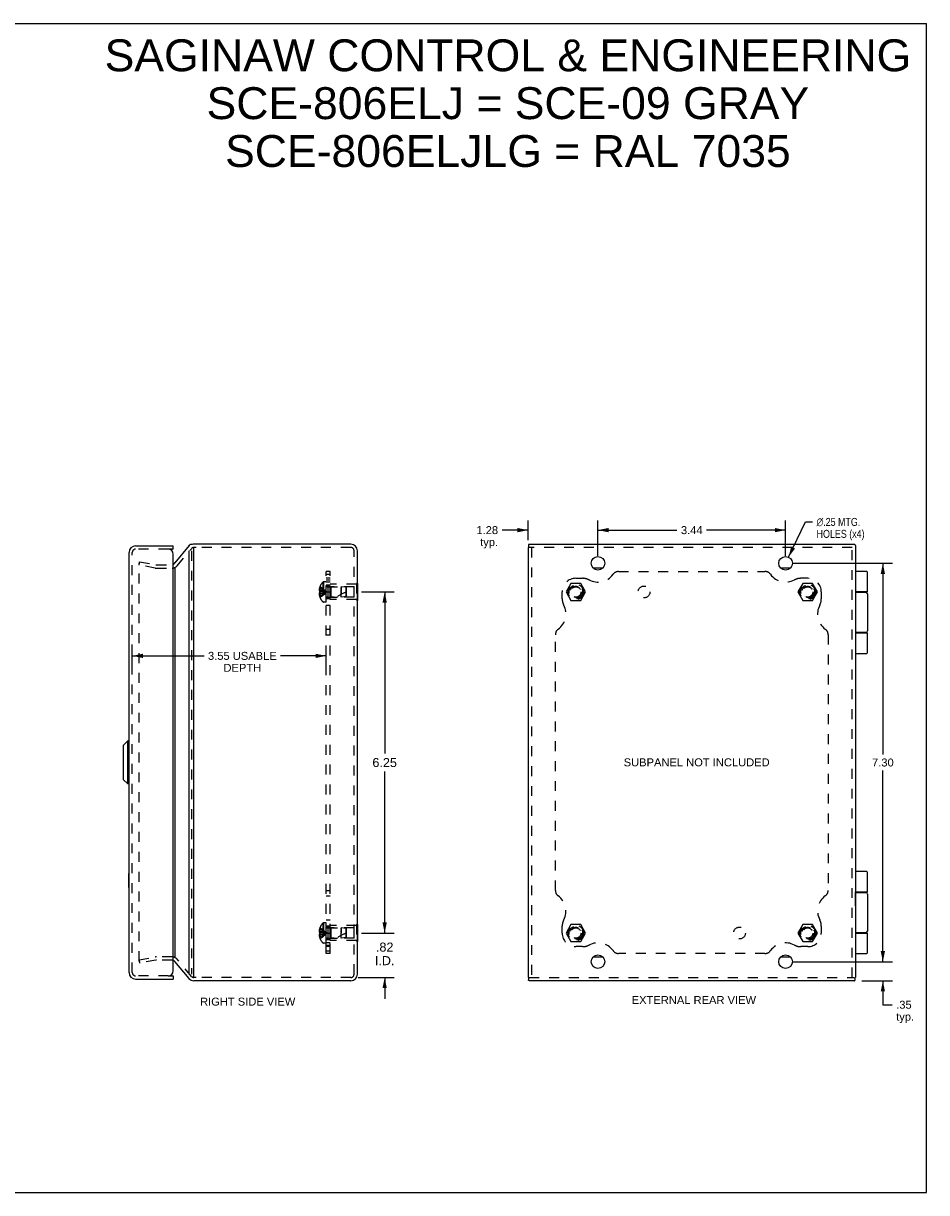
# Model space of a CAD drawing. Header units: inches. Extents: x 0 to 33.1, y 0 to 21.4.
# Tile 10 of 10: x 16.6 to 33.1, y 0 to 21.4. Entities that reach past the tile are written whole.
import ezdxf

# ---------------------------------------------------------------- set-up
doc = ezdxf.new("R2010")
doc.units = ezdxf.units.IN
doc.header["$LTSCALE"] = 1.821217
doc.header["$MEASUREMENT"] = 0
doc.linetypes.add('HIDDEN', pattern=[0.2, 0.1, -0.1])
doc.layers.get('0').update_dxf_attribs({"linetype": 'CONTINUOUS'})
for name, color, linetype in [('DEFAULT_2', 8, 'HIDDEN'), ('DIMENSIONS', 7, 'CONTINUOUS'), ('DOOR_ASSEMBLY', 7, 'CONTINUOUS'), ('SUBPANEL', 7, 'CONTINUOUS')]:
    doc.layers.add(name, color=color, linetype=linetype)
doc.styles.get("Standard").update_dxf_attribs({"font": 'arial.ttf'})
doc.styles.add('TEXTSTYLE_1', font='gdt', dxfattribs={"width": 0.8})
doc.dimstyles.new('DIMSTYLE_1', dxfattribs={"dimtxt": 0.146087, "dimasz": 0.194783, "dimexe": 0.09, "dimexo": 0.07, "dimgap": 0.0375, "dimtad": 0, "dimtih": 1, "dimtoh": 1, "dimzin": 4, "dimdsep": 46, "dimtxsty": 'Standard', "dimblk": '_FILLED', "dimblk1": '_FILLED', "dimblk2": '_FILLED', "dimcen": 0.09, "dimazin": 1, "dimtfac": 1, "dimtdec": 3, "dimtofl": 0, "dimtmove": 0, "dimatfit": 3, "dimldrblk": '_FILLED', "dimfxl": 0, "dimtolj": 1, "dimtzin": 4, "dimarcsym": 0})
doc.dimstyles.new('DIMSTYLE_2', dxfattribs={"dimtxt": 0.146087, "dimasz": 0.194783, "dimexe": 0.09, "dimexo": 0.07, "dimgap": 0.09, "dimtad": 0, "dimtih": 1, "dimtoh": 1, "dimzin": 4, "dimdsep": 46, "dimtxsty": 'Standard', "dimblk": '_FILLED', "dimblk1": '_FILLED', "dimblk2": '_FILLED', "dimcen": 0.09, "dimazin": 1, "dimtfac": 1, "dimtdec": 3, "dimtofl": 0, "dimtmove": 0, "dimatfit": 1, "dimldrblk": '_FILLED', "dimfxl": 0, "dimtolj": 1, "dimtzin": 4, "dimarcsym": 0})
doc.dimstyles.new('DIMSTYLE_3', dxfattribs={"dimtxt": 0.165565, "dimasz": 0.194783, "dimexe": 0.09, "dimexo": 0.07, "dimgap": 0.0425, "dimtad": 0, "dimtih": 1, "dimtoh": 1, "dimzin": 4, "dimdsep": 46, "dimtxsty": 'Standard', "dimblk": '_FILLED', "dimblk1": '_FILLED', "dimblk2": '_FILLED', "dimcen": 0.09, "dimazin": 1, "dimtfac": 1, "dimtdec": 3, "dimtofl": 0, "dimtmove": 0, "dimatfit": 3, "dimldrblk": '_FILLED', "dimfxl": 0, "dimtolj": 1, "dimtzin": 4, "dimarcsym": 0})

# ---------------------------------------------------------------- blocks, each defined once
blk = doc.blocks.new('_FILLED')
at = {"color": 0, "linetype": 'ByBlock'}
blk.add_solid([(0, 0), (-1, 0.2), (-1, -0.2)], dxfattribs=at)
blk = doc.blocks.new('*D1')
at = {"layer": 'DIMENSIONS', "color": 2, "linetype": 'Continuous'}
for p, q in [((27.089, 11.668), (27.089, 12.316)), ((30.527, 11.668), (30.527, 12.316)), ((27.089, 12.14), (28.536, 12.14)), ((30.527, 12.14), (29.079, 12.14))]:
    blk.add_line(p, q, dxfattribs=at)
at = {"layer": 'DIMENSIONS', "color": 2, "linetype": 'Continuous', "xscale": 0.1947826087, "yscale": 0.1947826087, "zscale": 0.1947826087, "rotation": 180}
blk.add_blockref('_FILLED', (27.089, 12.14), dxfattribs=at)
at = {"layer": 'DIMENSIONS', "color": 2, "linetype": 'Continuous', "xscale": 0.1947826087, "yscale": 0.1947826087, "zscale": 0.1947826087}
blk.add_blockref('_FILLED', (30.527, 12.14), dxfattribs=at)
at = {"layer": 'DIMENSIONS', "color": 2, "linetype": 'Continuous', "insert": (28.808, 12.213), "char_height": 0.1461, "width": 0.39699, "attachment_point": 2, "line_spacing_factor": 0.9}
blk.add_mtext('3.44', dxfattribs=at)
blk = doc.blocks.new('*D2')
at = {"layer": 'DIMENSIONS', "color": 2, "linetype": 'Continuous'}
for p, q in [((30.581, 11.644), (30.892, 12.291)), ((30.892, 12.291), (31.023, 12.291))]:
    blk.add_line(p, q, dxfattribs=at)
at = {"layer": 'DIMENSIONS', "color": 2, "linetype": 'Continuous', "xscale": 0.1947826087, "yscale": 0.1947826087, "zscale": 0.1947826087, "rotation": 244.325377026}
blk.add_blockref('_FILLED', (30.581, 11.644), dxfattribs=at)
at = {"layer": 'DIMENSIONS', "color": 2, "linetype": 'Continuous', "insert": (31.096, 12.364), "char_height": 0.14609, "width": 1.09864, "attachment_point": 1, "line_spacing_factor": 0.9, "style": 'TEXTSTYLE_1'}
blk.add_mtext('{\\fgdt;n}\\fArial;.25 MTG.\\PHOLES (x4)', dxfattribs=at)
blk = doc.blocks.new('*D3')
at = {"layer": 'DIMENSIONS', "color": 2, "linetype": 'Continuous'}
for p, q in [((30.663, 11.532), (32.487, 11.532)), ((32.311, 11.532), (32.311, 8.028)), ((32.311, 4.232), (32.311, 7.736)), ((30.788, 4.232), (32.487, 4.232))]:
    blk.add_line(p, q, dxfattribs=at)
at = {"layer": 'DIMENSIONS', "color": 2, "linetype": 'Continuous', "xscale": 0.1947826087, "yscale": 0.1947826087, "zscale": 0.1947826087}
for p, rotation in [((32.311, 11.532), 90), ((32.311, 4.232), 270)]:
    blk.add_blockref('_FILLED', p, dxfattribs=dict(at, rotation=rotation))
at = {"layer": 'DIMENSIONS', "color": 2, "linetype": 'Continuous', "insert": (32.311, 7.955), "char_height": 0.1461, "width": 0.39699, "attachment_point": 2, "line_spacing_factor": 0.9}
blk.add_mtext('7.30', dxfattribs=at)
blk = doc.blocks.new('*D4')
at = {"layer": 'DIMENSIONS', "color": 2, "linetype": 'Continuous'}
for p, q in [((32.311, 4.232), (32.311, 4.621)), ((30.663, 4.232), (32.487, 4.232)), ((31.923, 3.882), (32.487, 3.882)), ((32.311, 3.882), (32.311, 3.443)), ((32.311, 3.443), (32.482, 3.443))]:
    blk.add_line(p, q, dxfattribs=at)
at = {"layer": 'DIMENSIONS', "color": 2, "linetype": 'Continuous', "xscale": 0.1947826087, "yscale": 0.1947826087, "zscale": 0.1947826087}
for p, rotation in [((32.311, 4.232), 270), ((32.311, 3.882), 90)]:
    blk.add_blockref('_FILLED', p, dxfattribs=dict(at, rotation=rotation))
at = {"layer": 'DIMENSIONS', "color": 2, "linetype": 'Continuous', "insert": (32.555, 3.516), "char_height": 0.1461, "width": 0.32856, "attachment_point": 1, "line_spacing_factor": 0.9}
blk.add_mtext('.35\\Ptyp.', dxfattribs=at)
blk = doc.blocks.new('*D5')
at = {"layer": 'DIMENSIONS', "color": 2, "linetype": 'Continuous'}
for p, q in [((25.808, 11.958), (25.808, 12.316)), ((27.089, 11.668), (27.089, 12.316)), ((25.808, 12.14), (25.331, 12.14)), ((27.089, 12.14), (27.478, 12.14))]:
    blk.add_line(p, q, dxfattribs=at)
at = {"layer": 'DIMENSIONS', "color": 2, "linetype": 'Continuous', "xscale": 0.1947826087, "yscale": 0.1947826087, "zscale": 0.1947826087}
blk.add_blockref('_FILLED', (25.808, 12.14), dxfattribs=at)
at = {"layer": 'DIMENSIONS', "color": 2, "linetype": 'Continuous', "xscale": 0.1947826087, "yscale": 0.1947826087, "zscale": 0.1947826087, "rotation": 180}
blk.add_blockref('_FILLED', (27.089, 12.14), dxfattribs=at)
at = {"layer": 'DIMENSIONS', "color": 2, "linetype": 'Continuous', "insert": (25.258, 12.213), "char_height": 0.1461, "width": 0.39699, "attachment_point": 3, "line_spacing_factor": 0.9}
blk.add_mtext('1.28\\Ptyp.', dxfattribs=at)
blk = doc.blocks.new('*D6')
at = {"layer": 'DIMENSIONS', "color": 2, "linetype": 'Continuous'}
for p, q in [((22.755, 11.007), (23.354, 11.007)), ((23.179, 11.007), (23.179, 8.047)), ((23.179, 4.757), (23.179, 7.716)), ((22.755, 4.757), (23.354, 4.757))]:
    blk.add_line(p, q, dxfattribs=at)
at = {"layer": 'DIMENSIONS', "color": 2, "linetype": 'Continuous', "xscale": 0.1947826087, "yscale": 0.1947826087, "zscale": 0.1947826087}
for p, rotation in [((23.179, 11.007), 90), ((23.179, 4.757), 270)]:
    blk.add_blockref('_FILLED', p, dxfattribs=dict(at, rotation=rotation))
at = {"layer": 'DIMENSIONS', "color": 2, "linetype": 'Continuous', "insert": (23.179, 7.964), "char_height": 0.1656, "width": 0.44992, "attachment_point": 2, "line_spacing_factor": 0.9}
blk.add_mtext('6.25', dxfattribs=at)
blk = doc.blocks.new('*D7')
at = {"layer": 'DIMENSIONS', "color": 2, "linetype": 'Continuous'}
for p, q in [((23.179, 4.757), (23.179, 5.146)), ((22.755, 4.757), (23.354, 4.757)), ((22.694, 3.942), (23.354, 3.942)), ((23.179, 3.942), (23.179, 3.552))]:
    blk.add_line(p, q, dxfattribs=at)
at = {"layer": 'DIMENSIONS', "color": 2, "linetype": 'Continuous', "xscale": 0.1947826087, "yscale": 0.1947826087, "zscale": 0.1947826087}
for p, rotation in [((23.179, 4.757), 270), ((23.179, 3.942), 90)]:
    blk.add_blockref('_FILLED', p, dxfattribs=dict(at, rotation=rotation))
at = {"layer": 'DIMENSIONS', "color": 2, "linetype": 'Continuous', "insert": (23.179, 4.582), "char_height": 0.1656, "width": 0.35883, "attachment_point": 2, "line_spacing_factor": 0.9}
blk.add_mtext('.82\\PI.D.', dxfattribs=at)
blk = doc.blocks.new('*D15')
at = {"layer": 'DIMENSIONS', "color": 2, "linetype": 'Continuous'}
for p, q in [((18.553, 9.518), (18.553, 10.012)), ((22.107, 9.518), (22.107, 10.012)), ((18.553, 9.836), (19.868, 9.836)), ((22.107, 9.836), (21.272, 9.836))]:
    blk.add_line(p, q, dxfattribs=at)
at = {"layer": 'DIMENSIONS', "color": 2, "linetype": 'Continuous', "xscale": 0.1947826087, "yscale": 0.1947826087, "zscale": 0.1947826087, "rotation": 180}
blk.add_blockref('_FILLED', (18.553, 9.836), dxfattribs=at)
at = {"layer": 'DIMENSIONS', "color": 2, "linetype": 'Continuous', "xscale": 0.1947826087, "yscale": 0.1947826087, "zscale": 0.1947826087}
blk.add_blockref('_FILLED', (22.107, 9.836), dxfattribs=at)
at = {"layer": 'DIMENSIONS', "color": 2, "linetype": 'Continuous', "insert": (20.57, 9.909), "char_height": 0.14609, "width": 1.25722, "attachment_point": 2, "line_spacing_factor": 0.9}
blk.add_mtext('3.55 USABLE\\PDEPTH', dxfattribs=at)

msp = doc.modelspace()

# ---------------------------------------------------------------- linework, layer by layer
at = {"color": 7, "linetype": 'Continuous'}
for p, q in [((0, 21.426), (33.113, 21.426)), ((33.113, 0), (33.113, 21.426)), ((19.65, 11.877), (19.623, 11.877)), ((19.684, 11.812), (19.684, 11.822)), ((25.813, 11.865), (25.813, 11.822)), ((31.791, 11.877), (31.748, 11.877)), ((27.178, 11.444), (27, 11.444)), ((30.616, 11.444), (30.438, 11.444)), ((22.682, 11.163), (22.678, 11.163)), ((22.682, 11.163), (22.682, 10.851)), ((22.682, 11.007), (22.678, 11.007)), ((22.682, 10.851), (22.678, 10.851)), ((31.812, 5.51), (31.808, 5.51)), ((31.812, 5.254), (31.812, 5.51)), ((31.812, 5.254), (31.808, 5.254)), ((22.682, 4.913), (22.678, 4.913)), ((22.682, 4.757), (22.678, 4.757)), ((22.682, 4.913), (22.682, 4.601)), ((22.682, 4.601), (22.678, 4.601)), ((27, 4.319), (27.178, 4.319)), ((30.438, 4.319), (30.616, 4.319)), ((25.813, 3.942), (25.813, 3.898)), ((31.803, 3.898), (31.803, 3.942)), ((0, 0), (33.113, 0))]:
    msp.add_line(p, q, dxfattribs=at)
at = {"color": 3, "linetype": 'Continuous'}
for p, q in [((19.593, 11.861), (19.33, 11.543)), ((22.558, 11.882), (19.684, 11.882)), ((19.684, 3.951), (19.684, 11.812)), ((25.808, 11.822), (25.808, 3.942)), ((25.829, 11.882), (31.748, 11.882)), ((31.808, 11.861), (31.808, 3.942)), ((19.593, 4.003), (19.593, 11.761)), ((22.678, 4.002), (22.678, 11.762)), ((19.33, 11.452), (19.33, 4.311)), ((19.593, 3.925), (19.33, 4.238)), ((22.558, 3.882), (19.684, 3.882)), ((31.787, 3.882), (25.829, 3.882))]:
    msp.add_line(p, q, dxfattribs=at)
for points in [[(19.593, 11.861), (19.595, 11.863), (19.597, 11.864), (19.6, 11.866), (19.602, 11.868), (19.605, 11.87), (19.607, 11.872)], [(19.623, 11.877), (19.621, 11.877), (19.619, 11.877), (19.617, 11.876), (19.615, 11.876), (19.613, 11.875), (19.611, 11.874), (19.609, 11.873), (19.607, 11.872)], [(25.818, 11.874), (25.817, 11.873), (25.816, 11.872), (25.815, 11.871), (25.814, 11.87), (25.814, 11.869), (25.813, 11.868), (25.813, 11.866), (25.813, 11.865), (25.813, 11.865)], [(25.822, 11.877), (25.822, 11.876), (25.821, 11.876), (25.82, 11.875), (25.819, 11.875), (25.819, 11.874), (25.818, 11.874)], [(25.826, 11.88), (25.826, 11.879), (25.825, 11.879), (25.824, 11.878), (25.824, 11.878), (25.823, 11.877), (25.822, 11.877)], [(25.827, 11.881), (25.827, 11.88), (25.827, 11.88), (25.826, 11.88)], [(25.828, 11.881), (25.828, 11.881), (25.828, 11.881), (25.827, 11.881)], [(25.829, 11.882), (25.829, 11.882), (25.829, 11.882), (25.829, 11.882), (25.829, 11.881), (25.828, 11.881), (25.828, 11.881)], [(31.8, 11.872), (31.799, 11.873), (31.798, 11.874), (31.797, 11.875), (31.796, 11.875), (31.795, 11.876), (31.794, 11.876), (31.793, 11.877), (31.791, 11.877), (31.791, 11.877)], [(31.803, 11.867), (31.802, 11.868), (31.802, 11.869), (31.801, 11.869), (31.801, 11.87), (31.8, 11.871), (31.8, 11.872)], [(31.806, 11.863), (31.805, 11.864), (31.805, 11.865), (31.804, 11.865), (31.804, 11.866), (31.803, 11.867), (31.803, 11.867)], [(31.807, 11.862), (31.806, 11.863), (31.806, 11.863), (31.806, 11.863)], [(31.807, 11.861), (31.807, 11.861), (31.807, 11.862), (31.807, 11.862)], [(31.808, 11.861), (31.808, 11.861), (31.808, 11.861), (31.808, 11.861), (31.808, 11.861), (31.808, 11.861), (31.807, 11.861)], [(19.323, 11.533), (19.32, 11.528), (19.316, 11.523), (19.312, 11.518), (19.309, 11.513), (19.305, 11.509), (19.304, 11.507)], [(19.33, 11.543), (19.329, 11.541), (19.328, 11.539), (19.326, 11.538), (19.325, 11.536), (19.324, 11.534), (19.323, 11.533)], [(25.818, 3.89), (25.817, 3.89), (25.816, 3.891), (25.815, 3.892), (25.814, 3.893), (25.814, 3.894), (25.813, 3.896), (25.813, 3.897), (25.813, 3.898), (25.813, 3.898)], [(25.822, 3.887), (25.822, 3.887), (25.821, 3.888), (25.82, 3.888), (25.819, 3.889), (25.819, 3.889), (25.818, 3.89)], [(25.826, 3.884), (25.826, 3.884), (25.825, 3.885), (25.824, 3.885), (25.824, 3.886), (25.823, 3.886), (25.822, 3.887)], [(25.827, 3.883), (25.827, 3.883), (25.827, 3.883), (25.826, 3.884)], [(25.828, 3.882), (25.828, 3.882), (25.828, 3.882), (25.827, 3.883)], [(25.829, 3.882), (25.829, 3.882), (25.829, 3.882), (25.829, 3.882), (25.829, 3.882), (25.828, 3.882), (25.828, 3.882)], [(31.787, 3.882), (31.788, 3.882), (31.788, 3.882), (31.788, 3.883)], [(31.787, 3.882), (31.787, 3.882), (31.787, 3.882), (31.787, 3.882), (31.787, 3.882), (31.787, 3.882), (31.787, 3.882)], [(31.788, 3.883), (31.789, 3.883), (31.789, 3.883), (31.789, 3.884)], [(31.789, 3.884), (31.79, 3.884), (31.791, 3.885), (31.791, 3.885), (31.792, 3.886), (31.793, 3.886), (31.793, 3.887)], [(31.793, 3.887), (31.794, 3.887), (31.795, 3.888), (31.796, 3.888), (31.796, 3.889), (31.797, 3.889), (31.798, 3.89)], [(31.798, 3.89), (31.799, 3.89), (31.8, 3.891), (31.801, 3.892), (31.802, 3.893), (31.802, 3.894), (31.803, 3.896), (31.803, 3.897), (31.803, 3.898), (31.803, 3.898)]]:
    msp.add_lwpolyline(points, dxfattribs=at)
for centre in [(27.089, 11.532), (30.527, 11.532), (27.089, 4.232), (30.527, 4.232)]:
    msp.add_circle(centre, 0.125, dxfattribs=at)
for centre, radius, start, end in [((19.684, 11.762), 0.12, 90, 106.6344), ((22.558, 11.762), 0.12, 0, 90), ((19.284, 4.199), 0.06, 40, 71.182), ((19.684, 4.002), 0.12, 220, 270), ((22.558, 4.002), 0.12, 270, 360)]:
    msp.add_arc(centre, radius, start, end, dxfattribs=at)
at = {"layer": 'DEFAULT_2', "color": 8, "linetype": 'HIDDEN'}
for p, q in [((19.376, 11.487), (19.639, 11.8)), ((19.724, 11.822), (19.684, 11.822)), ((22.558, 11.822), (19.724, 11.822)), ((31.748, 11.822), (25.829, 11.822)), ((25.868, 11.822), (25.868, 3.942)), ((31.748, 3.942), (31.748, 11.861)), ((19.639, 11.761), (19.639, 4.003)), ((22.618, 4.002), (22.618, 11.762)), ((18.677, 11.498), (18.688, 11.557)), ((18.677, 4.241), (18.677, 11.522)), ((18.974, 11.446), (18.677, 11.498)), ((18.688, 11.557), (18.984, 11.505)), ((18.995, 11.504), (19.284, 11.504)), ((18.995, 11.444), (19.284, 11.444)), ((22.045, 11.187), (22.045, 10.826)), ((22.06, 11.193), (22.06, 10.82)), ((22.107, 11.193), (22.06, 11.193)), ((22.107, 10.82), (22.107, 11.193)), ((22.182, 10.867), (22.182, 11.147)), ((22.661, 11.147), (22.182, 11.147)), ((22.661, 11.163), (22.661, 10.851)), ((22.678, 11.163), (22.661, 11.163)), ((26.593, 11.163), (26.503, 11.007)), ((26.773, 11.163), (26.593, 11.163)), ((26.863, 11.007), (26.773, 11.163)), ((30.843, 11.163), (30.753, 11.007)), ((31.023, 11.163), (30.843, 11.163)), ((31.113, 11.007), (31.023, 11.163)), ((21.993, 11.042), (21.978, 11.042)), ((21.993, 10.972), (21.978, 10.972)), ((21.993, 11.075), (21.983, 11.075)), ((21.993, 11.022), (21.983, 11.022)), ((21.993, 10.991), (21.983, 10.991)), ((21.993, 10.938), (21.983, 10.938)), ((21.994, 11.106), (21.993, 11.105)), ((21.994, 11.106), (21.993, 11.106)), ((21.993, 11.105), (21.993, 11.022)), ((21.993, 11.02), (21.994, 11.022)), ((21.994, 11.022), (21.993, 11.022)), ((21.993, 11.022), (22.016, 11.02)), ((21.993, 11.007), (21.993, 11.009)), ((21.993, 11.004), (21.993, 11.007)), ((21.994, 10.991), (21.993, 10.994)), ((21.993, 10.991), (22.016, 10.993)), ((21.993, 10.991), (21.993, 10.908)), ((21.993, 10.991), (21.994, 10.991)), ((22.015, 10.993), (22.037, 10.996)), ((22.037, 10.996), (22.058, 10.998)), ((22.058, 10.998), (22.078, 11.001)), ((22.135, 11.101), (22.135, 10.913)), ((22.135, 11.101), (22.382, 11.101)), ((22.192, 11.102), (22.182, 11.112)), ((22.192, 11.102), (22.192, 10.912)), ((22.619, 11.102), (22.192, 11.102)), ((22.382, 11.095), (22.382, 11.101)), ((22.472, 11.092), (22.382, 11.101)), ((22.382, 11.095), (22.382, 11.084)), ((22.382, 11.06), (22.382, 11.053)), ((22.382, 11.015), (22.382, 11.038)), ((22.382, 11.007), (22.382, 11.023)), ((22.382, 10.913), (22.382, 11.015)), ((22.382, 11.007), (22.382, 10.965)), ((22.472, 10.922), (22.472, 11.092)), ((22.482, 11.081), (22.472, 11.092)), ((22.482, 10.933), (22.472, 10.922)), ((22.482, 10.933), (22.482, 11.081)), ((22.619, 10.912), (22.619, 11.102)), ((22.678, 11.007), (22.661, 11.007)), ((26.503, 11.007), (26.593, 10.851)), ((26.773, 10.851), (26.863, 11.007)), ((30.753, 11.007), (30.843, 10.851)), ((31.023, 10.851), (31.113, 11.007)), ((21.993, 10.908), (21.994, 10.907)), ((21.994, 10.907), (21.993, 10.907)), ((22.107, 10.82), (22.06, 10.82)), ((22.135, 10.913), (22.382, 10.913)), ((22.192, 10.912), (22.182, 10.902)), ((22.661, 10.867), (22.182, 10.867)), ((22.619, 10.912), (22.192, 10.912)), ((22.472, 10.922), (22.382, 10.913)), ((22.678, 10.851), (22.661, 10.851)), ((26.593, 10.851), (26.773, 10.851)), ((30.843, 10.851), (31.023, 10.851)), ((22.045, 4.937), (22.045, 4.576)), ((22.107, 4.943), (22.06, 4.943)), ((22.06, 4.943), (22.06, 4.57)), ((22.107, 4.57), (22.107, 4.943)), ((21.993, 4.792), (21.978, 4.792)), ((21.993, 4.722), (21.978, 4.722)), ((21.983, 4.772), (21.982, 4.775)), ((21.993, 4.825), (21.983, 4.825)), ((21.993, 4.772), (21.983, 4.772)), ((21.993, 4.741), (21.983, 4.741)), ((21.994, 4.856), (21.993, 4.856)), ((21.994, 4.856), (21.993, 4.855)), ((21.993, 4.855), (21.993, 4.772)), ((21.994, 4.772), (21.993, 4.772)), ((21.993, 4.772), (22.016, 4.77)), ((21.994, 4.772), (21.993, 4.77)), ((21.993, 4.759), (21.993, 4.757)), ((21.993, 4.757), (21.993, 4.754)), ((21.993, 4.744), (21.994, 4.741)), ((21.993, 4.741), (22.016, 4.743)), ((21.993, 4.741), (21.994, 4.741)), ((21.993, 4.741), (21.993, 4.658)), ((22.015, 4.743), (22.037, 4.746)), ((22.037, 4.746), (22.058, 4.748)), ((22.058, 4.748), (22.078, 4.751)), ((22.135, 4.851), (22.382, 4.851)), ((22.135, 4.851), (22.135, 4.663)), ((22.661, 4.897), (22.182, 4.897)), ((22.182, 4.617), (22.182, 4.897)), ((22.192, 4.852), (22.182, 4.862)), ((22.619, 4.852), (22.192, 4.852)), ((22.192, 4.852), (22.192, 4.662)), ((22.472, 4.842), (22.382, 4.851)), ((22.382, 4.845), (22.382, 4.851)), ((22.382, 4.834), (22.382, 4.845)), ((22.382, 4.823), (22.382, 4.829)), ((22.382, 4.823), (22.382, 4.803)), ((22.382, 4.803), (22.382, 4.796)), ((22.382, 4.796), (22.382, 4.803)), ((22.382, 4.765), (22.382, 4.796)), ((22.382, 4.788), (22.382, 4.781)), ((22.382, 4.773), (22.382, 4.757)), ((22.382, 4.663), (22.382, 4.757)), ((22.482, 4.831), (22.472, 4.842)), ((22.472, 4.672), (22.472, 4.842)), ((22.482, 4.683), (22.482, 4.831)), ((22.619, 4.662), (22.619, 4.852)), ((22.678, 4.913), (22.661, 4.913)), ((22.661, 4.913), (22.661, 4.601)), ((22.678, 4.757), (22.661, 4.757)), ((26.593, 4.913), (26.503, 4.757)), ((26.503, 4.757), (26.593, 4.601)), ((26.773, 4.913), (26.593, 4.913)), ((26.863, 4.757), (26.773, 4.913)), ((26.773, 4.601), (26.863, 4.757)), ((30.843, 4.913), (30.753, 4.757)), ((30.753, 4.757), (30.843, 4.601)), ((31.023, 4.913), (30.843, 4.913)), ((31.113, 4.757), (31.023, 4.913)), ((31.023, 4.601), (31.113, 4.757)), ((21.993, 4.688), (21.983, 4.688)), ((21.994, 4.657), (21.993, 4.658)), ((21.994, 4.657), (21.993, 4.657)), ((22.107, 4.57), (22.06, 4.57)), ((22.135, 4.663), (22.382, 4.663)), ((22.192, 4.662), (22.182, 4.652)), ((22.661, 4.617), (22.182, 4.617)), ((22.619, 4.662), (22.192, 4.662)), ((22.472, 4.672), (22.382, 4.663)), ((22.482, 4.683), (22.472, 4.672)), ((22.678, 4.601), (22.661, 4.601)), ((26.593, 4.601), (26.773, 4.601)), ((30.843, 4.601), (31.023, 4.601)), ((18.677, 4.265), (18.974, 4.317)), ((19.284, 4.319), (18.995, 4.319)), ((18.677, 4.265), (18.688, 4.206)), ((18.984, 4.258), (18.688, 4.206)), ((19.284, 4.259), (18.995, 4.259)), ((19.639, 3.963), (19.376, 4.276)), ((19.724, 3.942), (19.684, 3.942)), ((22.558, 3.942), (19.724, 3.942)), ((25.829, 3.942), (31.787, 3.942))]:
    msp.add_line(p, q, dxfattribs=at)
for points in [[(18.677, 11.522), (18.677, 11.523), (18.677, 11.524), (18.678, 11.525), (18.678, 11.526), (18.678, 11.527), (18.679, 11.528), (18.679, 11.529), (18.68, 11.529), (18.681, 11.53), (18.681, 11.531), (18.682, 11.531), (18.683, 11.532), (18.684, 11.532), (18.685, 11.532), (18.686, 11.532), (18.687, 11.532), (18.687, 11.532)], [(18.687, 11.532), (18.688, 11.532), (18.689, 11.532)], [(21.983, 11.075), (21.982, 11.071), (21.981, 11.067), (21.981, 11.063), (21.98, 11.058), (21.979, 11.054), (21.979, 11.05), (21.979, 11.046), (21.978, 11.042)], [(21.978, 11.042), (21.979, 11.039), (21.979, 11.037), (21.979, 11.035), (21.98, 11.032), (21.981, 11.03), (21.981, 11.027), (21.982, 11.025), (21.983, 11.022)], [(21.983, 10.991), (21.982, 10.989), (21.981, 10.986), (21.981, 10.984), (21.98, 10.981), (21.979, 10.979), (21.979, 10.976), (21.979, 10.974), (21.978, 10.972)], [(21.978, 10.972), (21.979, 10.968), (21.979, 10.963), (21.979, 10.959), (21.98, 10.955), (21.981, 10.951), (21.981, 10.947), (21.982, 10.942), (21.983, 10.938)], [(21.993, 11.075), (22.015, 11.066), (22.037, 11.055), (22.058, 11.044), (22.078, 11.033), (22.098, 11.02), (22.117, 11.007)], [(21.993, 11.042), (22.015, 11.037), (22.037, 11.032), (22.058, 11.026), (22.078, 11.02), (22.098, 11.013), (22.117, 11.007)], [(21.994, 11.022), (21.993, 11.02), (21.993, 11.017), (21.993, 11.014), (21.993, 11.012), (21.993, 11.009), (21.993, 11.007)], [(21.993, 11.012), (21.993, 11.014), (21.993, 11.017)], [(21.993, 10.938), (22.015, 10.948), (22.037, 10.958), (22.058, 10.969), (22.078, 10.981), (22.098, 10.993), (22.117, 11.007)], [(21.993, 11.007), (21.993, 11.004), (21.993, 11.001), (21.993, 10.999), (21.993, 10.996), (21.993, 10.994), (21.994, 10.991)], [(21.993, 10.972), (22.015, 10.977), (22.037, 10.982), (22.058, 10.987), (22.078, 10.993), (22.098, 11), (22.117, 11.007)], [(21.993, 10.996), (21.993, 10.999), (21.993, 11.001)], [(21.994, 11.106), (22.016, 11.092), (22.037, 11.077), (22.058, 11.061), (22.078, 11.044), (22.098, 11.026), (22.117, 11.007)], [(21.994, 10.907), (22.016, 10.921), (22.037, 10.936), (22.058, 10.952), (22.078, 10.969), (22.098, 10.987), (22.117, 11.007)], [(22.015, 11.02), (22.037, 11.018), (22.058, 11.015), (22.078, 11.013), (22.098, 11.01), (22.117, 11.007)], [(22.037, 11.018), (22.058, 11.015), (22.078, 11.013), (22.098, 11.01), (22.117, 11.007)], [(22.078, 11.001), (22.098, 11.004), (22.117, 11.007)], [(22.078, 11.001), (22.098, 11.004), (22.117, 11.007)], [(22.382, 11.053), (22.382, 11.06), (22.382, 11.067), (22.382, 11.073), (22.382, 11.079), (22.382, 11.084)], [(22.382, 11.079), (22.382, 11.073), (22.382, 11.067)], [(22.382, 11.053), (22.382, 11.031), (22.382, 11.023)], [(21.983, 4.825), (21.982, 4.821), (21.981, 4.817), (21.981, 4.813), (21.98, 4.808), (21.979, 4.804), (21.979, 4.8), (21.979, 4.796), (21.978, 4.792)], [(21.978, 4.792), (21.979, 4.789), (21.979, 4.787), (21.979, 4.785), (21.98, 4.782), (21.981, 4.78), (21.981, 4.777), (21.982, 4.775)], [(21.983, 4.741), (21.982, 4.739), (21.981, 4.736), (21.981, 4.734), (21.98, 4.731), (21.979, 4.729), (21.979, 4.726), (21.979, 4.724), (21.978, 4.722)], [(21.978, 4.722), (21.979, 4.718), (21.979, 4.713), (21.979, 4.709), (21.98, 4.705), (21.981, 4.701), (21.981, 4.697), (21.982, 4.692), (21.983, 4.688)], [(21.993, 4.825), (22.015, 4.816), (22.037, 4.805), (22.058, 4.794), (22.078, 4.783), (22.098, 4.77), (22.117, 4.757)], [(21.993, 4.792), (22.015, 4.787), (22.037, 4.782), (22.058, 4.776), (22.078, 4.77), (22.098, 4.763), (22.117, 4.757)], [(21.993, 4.757), (21.993, 4.759), (21.993, 4.762), (21.993, 4.764), (21.993, 4.767), (21.993, 4.77), (21.994, 4.772)], [(21.993, 4.767), (21.993, 4.764), (21.993, 4.762)], [(21.993, 4.722), (22.015, 4.727), (22.037, 4.732), (22.058, 4.737), (22.078, 4.743), (22.098, 4.75), (22.117, 4.757)], [(21.994, 4.741), (21.993, 4.744), (21.993, 4.746), (21.993, 4.749), (21.993, 4.751), (21.993, 4.754), (21.993, 4.757)], [(21.993, 4.688), (22.015, 4.698), (22.037, 4.708), (22.058, 4.719), (22.078, 4.731), (22.098, 4.743), (22.117, 4.757)], [(21.993, 4.751), (21.993, 4.749), (21.993, 4.746)], [(21.994, 4.856), (22.016, 4.842), (22.037, 4.827), (22.058, 4.811), (22.078, 4.794), (22.098, 4.776), (22.117, 4.757)], [(21.994, 4.657), (22.016, 4.671), (22.037, 4.686), (22.058, 4.702), (22.078, 4.719), (22.098, 4.737), (22.117, 4.757)], [(22.015, 4.77), (22.037, 4.768), (22.058, 4.765), (22.078, 4.763), (22.098, 4.76), (22.117, 4.757)], [(22.037, 4.768), (22.058, 4.765), (22.078, 4.763), (22.098, 4.76), (22.117, 4.757)], [(22.078, 4.751), (22.098, 4.754), (22.117, 4.757)], [(22.078, 4.751), (22.098, 4.754), (22.117, 4.757)], [(22.382, 4.834), (22.382, 4.829), (22.382, 4.823)], [(18.677, 4.241), (18.677, 4.24), (18.677, 4.239), (18.678, 4.238), (18.678, 4.237)], [(18.687, 4.231), (18.687, 4.231), (18.686, 4.231), (18.685, 4.231), (18.684, 4.231), (18.683, 4.232), (18.682, 4.232), (18.681, 4.233), (18.681, 4.233), (18.68, 4.234), (18.679, 4.235), (18.679, 4.235), (18.678, 4.236), (18.678, 4.237)], [(18.689, 4.231), (18.688, 4.231), (18.687, 4.231)]]:
    msp.add_lwpolyline(points, dxfattribs=at)
for centre, radius in [((26.683, 11.007), 0.142), ((26.683, 11.007), 0.14), ((30.933, 11.007), 0.142), ((30.933, 11.007), 0.14), ((26.683, 11.007), 0.105), ((26.683, 11.007), 0.095), ((30.933, 11.007), 0.105), ((30.933, 11.007), 0.095), ((26.683, 4.757), 0.142), ((26.683, 4.757), 0.14), ((26.683, 4.757), 0.105), ((26.683, 4.757), 0.095), ((30.933, 4.757), 0.142), ((30.933, 4.757), 0.14), ((30.933, 4.757), 0.105), ((30.933, 4.757), 0.095)]:
    msp.add_circle(centre, radius, dxfattribs=at)
for centre, radius, start, end in [((19.684, 11.762), 0.06, 90, 140), ((22.558, 11.762), 0.06, 0, 90), ((18.995, 11.564), 0.12, 260, 270), ((18.995, 11.564), 0.06, 260, 270), ((19.284, 11.564), 0.12, 270, 320), ((22.235, 11.007), 0.262, 136.4862, 157.6387), ((22.06, 11.173), 0.02, 90, 136.4862), ((22.235, 11.007), 0.261, 157.9106, 164.8059), ((22.235, 11.007), 0.261, 195.1941, 202.0894), ((22.135, 11.129), 0.0282, 180, 270), ((22.652, 10.461), 0.571, 107.3354, 127.8138), ((22.235, 11.007), 0.262, 202.3613, 223.5138), ((22.06, 10.84), 0.02, 223.5138, 270), ((22.135, 10.884), 0.0282, 90, 180), ((22.235, 4.757), 0.262, 136.4862, 157.6387), ((22.06, 4.923), 0.02, 90, 136.4862), ((22.235, 4.757), 0.261, 157.9106, 164.8059), ((22.135, 4.879), 0.0282, 180, 270), ((22.652, 4.211), 0.571, 107.3354, 127.8138), ((22.235, 4.757), 0.261, 195.1941, 202.0894), ((22.235, 4.757), 0.262, 202.3613, 223.5138), ((22.06, 4.59), 0.02, 223.5138, 270), ((22.135, 4.634), 0.0282, 90, 180), ((18.995, 4.199), 0.12, 90, 100), ((19.284, 4.199), 0.12, 40, 90), ((18.995, 4.199), 0.06, 90, 100), ((19.284, 4.199), 0.06, 71.182, 90), ((19.684, 4.002), 0.06, 220, 270), ((22.558, 4.002), 0.06, 270, 360)]:
    msp.add_arc(centre, radius, start, end, dxfattribs=at)
at = {"layer": 'DOOR_ASSEMBLY', "color": 3, "linetype": 'Continuous'}
for p, q in [((18.613, 11.852), (19.303, 11.852)), ((18.493, 4.032), (18.493, 11.732)), ((19.303, 4.062), (19.303, 11.702)), ((18.613, 3.912), (19.303, 3.912))]:
    msp.add_line(p, q, dxfattribs=at)
at = {"layer": 'DOOR_ASSEMBLY', "color": 8, "linetype": 'HIDDEN'}
for p, q in [((19.213, 11.792), (18.613, 11.792)), ((18.553, 4.032), (18.553, 11.732)), ((19.213, 3.972), (18.613, 3.972))]:
    msp.add_line(p, q, dxfattribs=at)
at = {"layer": 'DOOR_ASSEMBLY', "color": 7, "linetype": 'Continuous'}
for p, q in [((19.303, 11.792), (19.213, 11.792)), ((19.303, 11.792), (19.303, 11.852)), ((32.015, 11.382), (31.808, 11.382)), ((32.028, 11.007), (32.028, 11.369)), ((32.028, 11.007), (31.808, 11.007)), ((31.808, 11.002), (31.998, 11.002)), ((31.949, 11.007), (31.949, 11.002)), ((32.028, 10.972), (32.028, 10.292)), ((31.998, 10.262), (31.808, 10.262)), ((31.808, 10.257), (32.028, 10.257)), ((31.949, 10.262), (31.949, 10.257)), ((32.028, 9.895), (32.028, 10.257)), ((31.808, 9.882), (32.015, 9.882)), ((18.386, 8.188), (18.386, 7.576)), ((18.471, 8.276), (18.388, 8.193)), ((18.388, 8.193), (18.388, 7.571)), ((18.471, 7.488), (18.471, 8.276)), ((18.49, 8.276), (18.471, 8.276)), ((18.49, 8.276), (18.49, 7.488)), ((18.471, 7.488), (18.388, 7.571)), ((18.49, 7.488), (18.471, 7.488)), ((18.489, 5.594), (18.489, 5.85)), ((18.489, 5.85), (18.493, 5.85)), ((32.015, 5.882), (31.808, 5.882)), ((32.028, 5.507), (32.028, 5.869)), ((18.489, 5.594), (18.493, 5.594)), ((32.028, 5.507), (31.812, 5.507)), ((31.812, 5.502), (31.998, 5.502)), ((31.949, 5.507), (31.949, 5.502)), ((32.028, 5.472), (32.028, 4.792)), ((31.998, 4.762), (31.808, 4.762)), ((31.808, 4.757), (32.028, 4.757)), ((31.949, 4.762), (31.949, 4.757)), ((32.028, 4.395), (32.028, 4.757)), ((31.808, 4.382), (32.015, 4.382)), ((19.213, 3.972), (19.303, 3.972)), ((19.303, 3.972), (19.303, 3.912))]:
    msp.add_line(p, q, dxfattribs=at)
for points in [[(31.958, 11.007), (31.958, 11.007), (31.957, 11.007), (31.957, 11.007), (31.956, 11.007), (31.955, 11.007), (31.955, 11.007), (31.954, 11.006), (31.954, 11.006), (31.954, 11.006), (31.953, 11.006), (31.953, 11.006), (31.952, 11.006), (31.952, 11.006), (31.952, 11.006), (31.951, 11.006), (31.951, 11.006), (31.95, 11.006), (31.95, 11.006), (31.95, 11.006), (31.95, 11.005), (31.949, 11.005), (31.949, 11.005), (31.949, 11.005), (31.949, 11.005)], [(31.949, 10.258), (31.949, 10.258), (31.949, 10.258), (31.949, 10.258), (31.95, 10.258), (31.95, 10.258), (31.95, 10.258), (31.95, 10.258), (31.951, 10.257), (31.951, 10.257), (31.952, 10.257), (31.952, 10.257), (31.952, 10.257), (31.953, 10.257), (31.953, 10.257), (31.954, 10.257), (31.954, 10.257), (31.954, 10.257), (31.955, 10.257), (31.955, 10.257), (31.956, 10.257), (31.957, 10.257), (31.957, 10.257), (31.958, 10.257), (31.958, 10.257)], [(31.958, 5.507), (31.958, 5.507), (31.957, 5.507), (31.957, 5.507), (31.956, 5.507), (31.955, 5.507), (31.955, 5.507), (31.954, 5.506), (31.954, 5.506), (31.954, 5.506), (31.953, 5.506), (31.953, 5.506), (31.952, 5.506), (31.952, 5.506), (31.952, 5.506), (31.951, 5.506), (31.951, 5.506), (31.95, 5.506), (31.95, 5.506), (31.95, 5.506), (31.95, 5.505), (31.949, 5.505), (31.949, 5.505), (31.949, 5.505), (31.949, 5.505)], [(31.949, 4.758), (31.949, 4.758), (31.949, 4.758), (31.949, 4.758), (31.95, 4.758), (31.95, 4.758), (31.95, 4.758), (31.95, 4.758), (31.951, 4.757), (31.951, 4.757), (31.952, 4.757), (31.952, 4.757), (31.952, 4.757), (31.953, 4.757), (31.953, 4.757), (31.954, 4.757), (31.954, 4.757), (31.954, 4.757), (31.955, 4.757), (31.955, 4.757), (31.956, 4.757), (31.957, 4.757), (31.957, 4.757), (31.958, 4.757), (31.958, 4.757)]]:
    msp.add_lwpolyline(points, dxfattribs=at)
at = {"layer": 'DOOR_ASSEMBLY', "color": 3, "linetype": 'Continuous'}
for centre, radius, start, end in [((18.613, 11.732), 0.12, 90, 180), ((19.213, 11.702), 0.09, 0, 90), ((18.613, 4.032), 0.12, 180, 270), ((19.213, 4.062), 0.09, 270, 360)]:
    msp.add_arc(centre, radius, start, end, dxfattribs=at)
at = {"layer": 'DOOR_ASSEMBLY', "color": 8, "linetype": 'HIDDEN'}
for centre, start, end in [((18.613, 11.732), 90, 180), ((18.613, 4.032), 180, 270)]:
    msp.add_arc(centre, 0.06, start, end, dxfattribs=at)
at = {"layer": 'DOOR_ASSEMBLY', "color": 7, "linetype": 'Continuous'}
for centre, radius, start, end in [((32.015, 11.369), 0.013, 0, 90), ((31.998, 10.972), 0.03, 0, 90), ((31.998, 10.292), 0.03, 270, 360), ((32.015, 9.895), 0.013, 270, 360), ((18.393, 8.188), 0.0071, 135, 180), ((18.49, 8.273), 0.00305, 360, 90), ((18.393, 7.576), 0.0071, 180, 225), ((18.49, 7.491), 0.00305, 270, 0), ((32.015, 5.869), 0.013, 0, 90), ((31.998, 5.472), 0.03, 0, 90), ((31.998, 4.792), 0.03, 270, 360), ((32.015, 4.395), 0.013, 270, 360)]:
    msp.add_arc(centre, radius, start, end, dxfattribs=at)
at = {"layer": 'SUBPANEL', "color": 8, "linetype": 'HIDDEN'}
for p, q in [((22.107, 4.382), (22.107, 11.382)), ((22.182, 11.382), (22.107, 11.382)), ((22.182, 4.382), (22.182, 11.382)), ((27.466, 11.382), (30.15, 11.382)), ((22.107, 11.33), (22.182, 11.33)), ((22.182, 11.257), (22.107, 11.257)), ((22.107, 11.228), (22.182, 11.228)), ((22.182, 11.188), (22.107, 11.188)), ((26.683, 11.257), (26.808, 11.257)), ((30.933, 11.257), (30.808, 11.257)), ((22.182, 11.132), (22.107, 11.132)), ((22.182, 11.116), (22.107, 11.116)), ((22.107, 11.007), (22.182, 11.007)), ((26.433, 10.882), (26.433, 11.007)), ((31.183, 11.007), (31.183, 10.882)), ((22.182, 10.898), (22.107, 10.898)), ((22.182, 10.882), (22.107, 10.882)), ((22.107, 10.765), (22.182, 10.765)), ((22.107, 10.325), (22.182, 10.325)), ((22.107, 10.224), (22.182, 10.224)), ((26.308, 5.539), (26.308, 10.224)), ((31.308, 10.224), (31.308, 5.539)), ((22.107, 5.539), (22.182, 5.539)), ((22.107, 5.438), (22.182, 5.438)), ((22.107, 4.999), (22.182, 4.999)), ((22.182, 4.882), (22.107, 4.882)), ((22.182, 4.866), (22.107, 4.866)), ((22.107, 4.757), (22.182, 4.757)), ((26.433, 4.757), (26.433, 4.882)), ((31.183, 4.882), (31.183, 4.757)), ((22.182, 4.648), (22.107, 4.648)), ((22.182, 4.632), (22.107, 4.632)), ((22.182, 4.576), (22.107, 4.576)), ((22.107, 4.536), (22.182, 4.536)), ((22.182, 4.507), (22.107, 4.507)), ((26.808, 4.507), (26.683, 4.507)), ((30.933, 4.507), (30.808, 4.507)), ((22.107, 4.433), (22.182, 4.433)), ((22.182, 4.382), (22.107, 4.382)), ((30.15, 4.382), (27.466, 4.382))]:
    msp.add_line(p, q, dxfattribs=at)
for centre, radius in [((26.683, 11.007), 0.125), ((27.933, 11.007), 0.109), ((30.933, 11.007), 0.125), ((26.683, 4.757), 0.125), ((29.683, 4.757), 0.109), ((30.933, 4.757), 0.125)]:
    msp.add_circle(centre, radius, dxfattribs=at)
for centre, radius, start, end in [((27.466, 11.257), 0.125, 90, 144.1013), ((30.15, 11.257), 0.125, 35.8987, 90), ((26.683, 11.007), 0.25, 90, 180), ((26.808, 11.007), 0.25, 62.1089, 90), ((27.086, 11.532), 0.344, 242.1089, 324.1013), ((30.53, 11.532), 0.344, 215.8987, 297.8911), ((30.808, 11.007), 0.25, 90, 117.8911), ((30.933, 11.007), 0.25, 0, 90), ((26.158, 10.604), 0.344, 305.8987, 27.8911), ((26.683, 10.882), 0.25, 180, 207.8911), ((31.458, 10.604), 0.344, 152.1089, 234.1013), ((30.933, 10.882), 0.25, 332.1089, 360), ((26.433, 10.224), 0.125, 125.8987, 180), ((31.183, 10.224), 0.125, 0, 54.1013), ((26.433, 5.539), 0.125, 180, 234.1013), ((26.158, 5.16), 0.344, 332.1089, 54.1013), ((31.458, 5.16), 0.344, 125.8987, 207.8911), ((31.183, 5.539), 0.125, 305.8987, 360), ((26.683, 4.882), 0.25, 152.1089, 180), ((30.933, 4.882), 0.25, 0, 27.8911), ((26.683, 4.757), 0.25, 180, 270), ((30.933, 4.757), 0.25, 270, 360), ((26.808, 4.757), 0.25, 270, 297.8911), ((27.086, 4.232), 0.344, 35.8987, 117.8911), ((30.53, 4.232), 0.344, 62.1089, 144.1013), ((30.808, 4.757), 0.25, 242.1089, 270), ((27.466, 4.507), 0.125, 215.8987, 270), ((30.15, 4.507), 0.125, 270, 324.1013)]:
    msp.add_arc(centre, radius, start, end, dxfattribs=at)

# ---------------------------------------------------------------- texts
at = {"layer": 'DIMENSIONS', "color": 2, "linetype": 'Continuous', "attachment_point": 2, "line_spacing_factor": 0.9}
for s, insert, char_height, width in [('SAGINAW CONTROL & ENGINEERING\\PSCE-806ELJ = SCE-09 GRAY\\PSCE-806ELJLG = RAL 7035', (25.438, 21.133), 0.58435, 14.75858), ('SUBPANEL NOT INCLUDED', (28.898, 7.958), 0.14609, 2.67138), ('RIGHT SIDE VIEW', (20.668, 3.573), 0.14609, 1.74218), ('EXTERNAL REAR VIEW', (28.847, 3.602), 0.14609, 2.27439)]:
    msp.add_mtext(s, dxfattribs=dict(at, insert=insert, char_height=char_height, width=width))

# ---------------------------------------------------------------- dimensions: what is measured, and where the dimension line sits
at = {"layer": 'DIMENSIONS', "color": 2, "linetype": 'Continuous'}
dim = msp.add_linear_dim(base=(27.089, 12.14), p1=(25.808, 11.888), p2=(27.089, 11.598), text='<>\\Ptyp.', dimstyle='DIMSTYLE_1', dxfattribs=at)
dim.commit()
dim.dimension.update_dxf_attribs({"geometry": '*D5', "text_midpoint": (25.059, 12.031), "dimtype": 160})
dim = msp.add_linear_dim(base=(30.527, 12.14), p1=(27.089, 11.598), p2=(30.527, 11.598), dimstyle='DIMSTYLE_1', dxfattribs=at)
dim.commit()
dim.dimension.update_dxf_attribs({"geometry": '*D1', "text_midpoint": (28.808, 12.139), "dimtype": 160})
dim = msp.add_diameter_dim_2p(p1=(30.581, 11.644), p2=(30.473, 11.419), text='%%c<> MTG.\\PHOLES (x4)', dimstyle='DIMSTYLE_2', override={"dimpost": '<>'}, dxfattribs=at)
dim.commit()
dim.dimension.update_dxf_attribs({"geometry": '*D2', "text_midpoint": (31.645, 12.182), "dimtype": 163})
for base, p1, p2, dimstyle, picture, middle in [((32.311, 4.232), (30.593, 11.532), (30.718, 4.232), 'DIMSTYLE_1', '*D3', (32.311, 7.881)), ((23.179, 4.757), (22.685, 11.007), (22.685, 4.757), 'DIMSTYLE_3', '*D6', (23.179, 7.881))]:
    dim = msp.add_linear_dim(base=base, p1=p1, p2=p2, angle=270, dimstyle=dimstyle, dxfattribs=at)
    dim.commit()
    dim.dimension.update_dxf_attribs({"geometry": picture, "text_midpoint": middle, "dimtype": 160})
for base, p1, p2, angle, text, dimstyle, picture, middle in [((18.553, 9.836), (22.107, 9.448), (18.553, 9.448), 180, '<> USABLE\\PDEPTH', 'DIMSTYLE_1', '*D15', (20.57, 9.727)), ((23.179139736, 4.75664811), (22.623885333, 3.94164811), (22.685385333, 4.75664811), 90, '<>\\PI.D.', 'DIMSTYLE_3', '*D7', (23.179139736, 4.374783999)), ((32.311, 4.232), (31.853, 3.882), (30.593, 4.232), 90, '<>\\Ptyp.', 'DIMSTYLE_1', '*D4', (32.719, 3.333))]:
    dim = msp.add_linear_dim(base=base, p1=p1, p2=p2, angle=angle, text=text, dimstyle=dimstyle, dxfattribs=at)
    dim.commit()
    dim.dimension.update_dxf_attribs({"geometry": picture, "text_midpoint": middle, "dimtype": 160})

doc.saveas('drawing.dxf')
